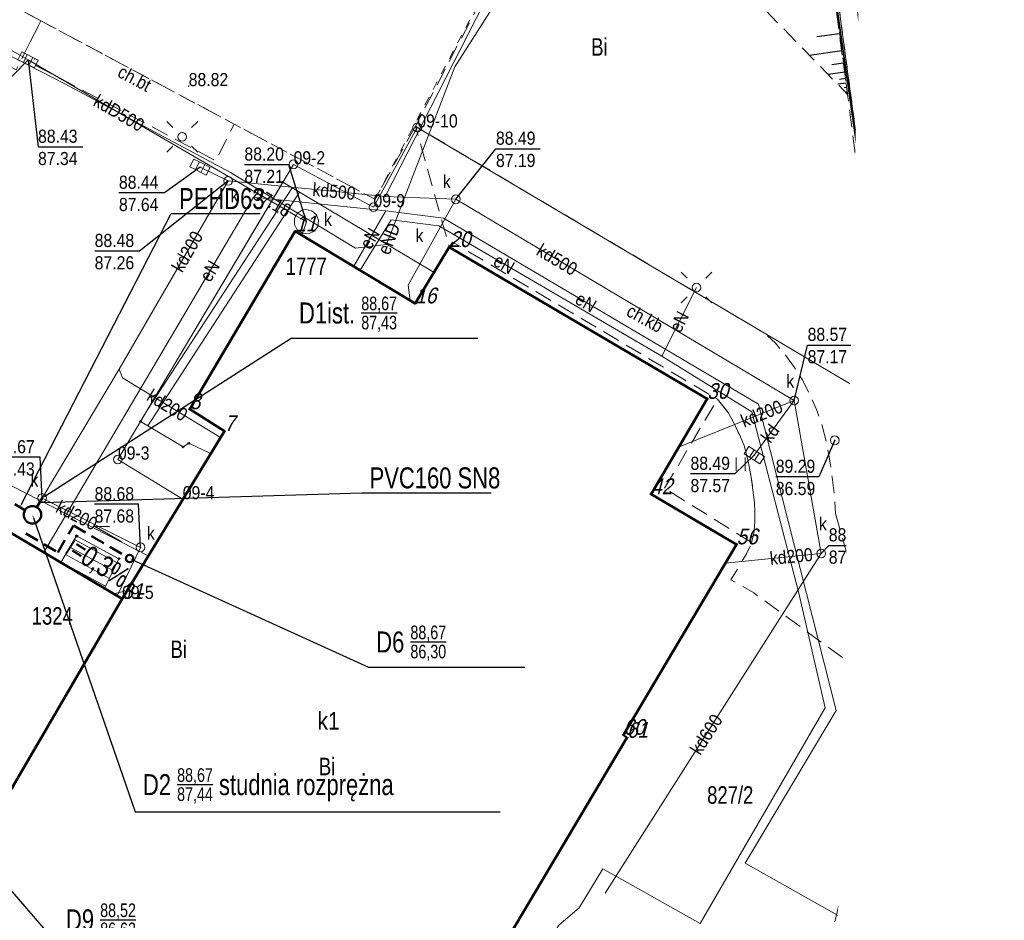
# Model space of a CAD drawing. Header units: metres. Extents: x 5550680 to 5557791, y 5952678 to 5961317.
# Tile 11 of 16: x 5551058 to 5551114, y 5960658 to 5960710. Entities that reach past the tile are written whole.
import ezdxf
from ezdxf import colors
from ezdxf.entities.mleader import LeaderData, LeaderLine
from ezdxf.enums import TextEntityAlignment as Align
from ezdxf.math import Vec2, Vec3

# ---------------------------------------------------------------- set-up
doc = ezdxf.new("R2010")
doc.units = ezdxf.units.M
doc.header["$MEASUREMENT"] = 0
doc.set_wipeout_variables(frame=1)
for name, pattern in [('0.5_0.5', [1, 0.5, -0.5]), ('1.0_0.5', [1.5, 1, -0.5]), ('1.5_0.5', [2, 1.5, -0.5]), ('219-500', [0])]:
    doc.linetypes.add(name, pattern=pattern)
doc.layers.get('0').update_dxf_attribs({"color": 2, "linetype": 'CONTINUOUS', "lineweight": 5})
for name, color, linetype in [('#PUNKTY', 7, 'CONTINUOUS'), ('000 Inne (niezydentyfikowane)', 7, 'CONTINUOUS'), ('202-punkt graniczny', 7, 'CONTINUOUS'), ('202-punkt graniczny-Atr103', 7, 'CONTINUOUS'), ('203-punkt graniczny', 7, 'CONTINUOUS'), ('203-punkt graniczny-Atr103', 7, 'CONTINUOUS'), ('210-oznaczenie konturu użytku gruntowego', 7, 'CONTINUOUS'), ('211-numer działki ewidencyjnej', 7, 'CONTINUOUS'), ('218-kontur użytku gruntowego', 7, 'CONTINUOUS'), ('219-działka ewidencyjna', 7, 'CONTINUOUS'), ('312-budynek ewidencyjny', 7, 'CONTINUOUS'), ('312-oznaczenie budynku ewidencyjnego', 7, 'CONTINUOUS'), ('312-oznaczenie budynku ewidencyjnego-Atr117', 7, 'CONTINUOUS'), ('352-schody', 7, 'CONTINUOUS'), ('chodnik', 7, 'CONTINUOUS'), ('chodnik-Atr17', 7, 'CONTINUOUS'), ('jezdnia', 7, 'CONTINUOUS'), ('kratka ściekowa', 7, 'CONTINUOUS'), ('krawężnik', 7, 'CONTINUOUS'), ('latarnia', 7, 'CONTINUOUS'), ('obszar utwardzony', 7, 'CONTINUOUS'), ('odwodnienie liniowe-Atr17', 7, 'CONTINUOUS'), ('ogrodzenie trwałe', 7, 'CONTINUOUS'), ('pikieta naturalna', 7, 'CONTINUOUS'), ('pikieta naturalna-Atr2', 7, 'CONTINUOUS'), ('pikieta sztuczna', 7, 'CONTINUOUS'), ('pikieta sztuczna-Atr2', 7, 'CONTINUOUS'), ('plac sportowy', 7, 'CONTINUOUS'), ('przewód elektroenergetyczny podziemny', 7, 'CONTINUOUS'), ('przewód elektroenergetyczny podziemny-Atr1', 7, 'CONTINUOUS'), ('przewód gazowy', 7, 'CONTINUOUS'), ('przewód gazowy-Atr1', 7, 'CONTINUOUS'), ('przewód gazowy-Atr6', 7, 'CONTINUOUS'), ('przewód kanalizacyjny', 7, 'CONTINUOUS'), ('przewód kanalizacyjny-Atr1', 7, 'CONTINUOUS'), ('przewód telekomunikacyjny podziemny', 7, 'CONTINUOUS'), ('Punkt budynku', 7, 'CONTINUOUS'), ('Punkt budynku-Atr103', 7, 'CONTINUOUS'), ('Punkt budynku-Atr104', 7, 'CONTINUOUS'), ('rzedna', 7, 'CONTINUOUS'), ('rzedna-Atr2', 7, 'CONTINUOUS'), ('rzedna-Atr3', 7, 'CONTINUOUS'), ('skarpa nieumocniona', 7, 'CONTINUOUS'), ('studnia kanalizacyjna', 7, 'CONTINUOUS'), ('studnia kanalizacyjna-Atr17', 7, 'CONTINUOUS'), ('trawnik', 7, 'CONTINUOUS')]:
    doc.layers.add(name, color=color, linetype=linetype)
doc.layers.add('_drenaż', color=6, linetype='1.0_0.5', lineweight=50)
doc.styles.get("Standard").update_dxf_attribs({"font": 'Working1250', "width": 0.75})
doc.linetypes.add('902-500', pattern='A,3.75,0,[1,ksztalty.shx,S=0.5,R=0,X=0,Y=0],3.75', length=7.5)

# ---------------------------------------------------------------- blocks, each defined once
blk = doc.blocks.new('202')
at = {"color": 0, "linetype": 'Continuous', "lineweight": 0}
blk.add_circle((0, 0), 0.25, dxfattribs=at)
blk = doc.blocks.new('203')
at = {"linetype": 'Continuous', "lineweight": 0}
h = blk.add_hatch(color=0, dxfattribs=at)
edge = h.paths.add_edge_path()
edge.add_arc((0, 0), 0.045, 0, 360)
blk = doc.blocks.new('PUNKTBUD')
at = {"color": 0}
blk.add_circle((0, 0), 0.045, dxfattribs=at)
blk = doc.blocks.new('US05')
at = {"color": 0, "linetype": 'Continuous', "lineweight": 13}
for p, q in [((-0.525, -0.25), (-0.525, 0.25)), ((-0.525, 0.25), (-0.175, 0.25)), ((-0.175, -0.25), (-0.175, 0.25)), ((-0.175, 0.25), (0.175, 0.25)), ((0.175, -0.25), (0.175, 0.25)), ((0.175, 0.25), (0.525, 0.25)), ((0.525, -0.25), (0.525, 0.25)), ((-0.525, -0.25), (-0.175, -0.25)), ((-0.175, -0.25), (0.175, -0.25)), ((0.175, -0.25), (0.525, -0.25))]:
    blk.add_line(p, q, dxfattribs=at)
blk = doc.blocks.new('PW01')
at = {"linetype": 'Continuous', "lineweight": 13}
h = blk.add_hatch(color=0, dxfattribs=at)
edge = h.paths.add_edge_path()
edge.add_arc((0, 0), 0.045, 0, 360)
blk = doc.blocks.new('US15')
at = {"color": 0, "linetype": 'Continuous', "lineweight": 13}
blk.add_circle((0, 0), 0.25, dxfattribs=at)
blk = doc.blocks.new('SM01')
at = {"color": 0, "linetype": 'Continuous', "lineweight": 13}
for p, q in [((-0.53, 0.531), (-0.883, 0.884)), ((0.531, 0.531), (0.884, 0.884)), ((-0.53, -0.53), (-0.883, -0.883)), ((0.531, -0.53), (0.884, -0.883))]:
    blk.add_line(p, q, dxfattribs=at)
blk.add_circle((0, 0), 0.25, dxfattribs=at)
blk = doc.blocks.new('TU04')
at = {"color": 0, "linetype": 'Continuous', "lineweight": 13}
for p, q in [((0, 0), (0, 0.75)), ((0.5, 0), (0.5, 0.75))]:
    blk.add_line(p, q, dxfattribs=at)

msp = doc.modelspace()

# ---------------------------------------------------------------- linework, layer by layer
at = {"layer": '000 Inne (niezydentyfikowane)', "color": 252, "linetype": 'Continuous', "lineweight": 25, "flags": 128}
for points in [[(5551104.85, 5960709.02), (5551103.56, 5960708.84)], [(5551104.98, 5960708.04), (5551103.14, 5960707.78)], [(5551105.08, 5960707.33), (5551104.42, 5960707.24)], [(5551105.15, 5960706.82), (5551104.2, 5960706.69)], [(5551105.2, 5960706.46), (5551104.86, 5960706.41)], [(5551105.23, 5960706.2), (5551104.75, 5960706.13)], [(5551105.27, 5960705.94), (5551105.12, 5960705.92)], [(5551105.3, 5960705.68), (5551105.2, 5960705.67)]]:
    msp.add_lwpolyline(points, dxfattribs=at)
at = {"layer": '218-kontur użytku gruntowego', "color": 252, "linetype": '0.5_0.5', "lineweight": 18, "flags": 128}
for points in [[(5551078.28, 5960699.55), (5551039.02, 5960720.5)], [(5551106.48, 5960698.18), (5551103.47, 5960720.7)], [(5551088.85, 5960719.54), (5551078.28, 5960699.55)], [(5551107.1, 5960688.02), (5551106.48, 5960698.18)], [(5551108.07, 5960671.94), (5551107.1, 5960688.02)], [(5551104.97, 5960650.46), (5551108.07, 5960671.94)]]:
    msp.add_lwpolyline(points, dxfattribs=at)
at = {"layer": '219-działka ewidencyjna', "color": 252, "linetype": '219-500', "lineweight": 18, "flags": 128}
for points in [[(5551106.48, 5960698.18), (5551103.47, 5960720.7)], [(5551078.19, 5960699.1), (5551080.7, 5960703.66)], [(5551080.7, 5960703.66), (5551107.1, 5960688.02)], [(5551063.57, 5960684.67), (5551073.62, 5960701.55)], [(5551073.62, 5960701.55), (5551078.19, 5960699.1)], [(5551106.48, 5960698.18), (5551107.1, 5960688.02)], [(5551108.07, 5960671.94), (5551107.1, 5960688.02)], [(5551063.57, 5960684.67), (5551067.28, 5960682.4)], [(5551063.81, 5960676.7), (5551067.28, 5960682.4)], [(5551056.55, 5960664.3), (5551063.81, 5960676.7)], [(5551108.07, 5960671.94), (5551104.97, 5960650.46)]]:
    msp.add_lwpolyline(points, dxfattribs=at)
at = {"layer": '312-budynek ewidencyjny', "color": 252, "linetype": 'Continuous', "lineweight": 50, "flags": 128}
for points in [[(5551067.68, 5960687.55), (5551073.72, 5960697.72)], [(5551073.72, 5960697.72), (5551080.58, 5960693.6)], [(5551080.58, 5960693.6), (5551082.53, 5960696.82)], [(5551082.53, 5960696.82), (5551097.28, 5960688.14)], [(5551097.28, 5960688.14), (5551094.08, 5960682.69)], [(5551069.66, 5960686.3), (5551067.68, 5960687.55)], [(5551063.81, 5960676.7), (5551069.66, 5960686.3)], [(5551050.87, 5960684.37), (5551063.81, 5960676.7)], [(5551094.08, 5960682.69), (5551098.96, 5960679.82)], [(5551098.96, 5960679.82), (5551092.49, 5960668.93)], [(5551056.74, 5960664.61), (5551063.81, 5960676.7)], [(5551063.81, 5960676.7), (5551056.74, 5960664.61)], [(5551092.69, 5960668.76), (5551082.62, 5960651.82)], [(5551092.49, 5960668.93), (5551092.69, 5960668.76)]]:
    msp.add_lwpolyline(points, dxfattribs=at)
at = {"layer": '352-schody', "color": 252, "linetype": 'Continuous', "lineweight": 18, "flags": 128}
for points in [[(5551081.66, 5960695.36), (5551080.58, 5960693.6), (5551073.72, 5960697.72), (5551067.68, 5960687.55), (5551069.66, 5960686.3), (5551068.86, 5960685.01), (5551067.63, 5960685.6), (5551067.3, 5960685.39), (5551064.87, 5960686.85), (5551073, 5960700.53)], [(5551081.66, 5960695.36), (5551080.58, 5960693.6), (5551073.72, 5960697.72), (5551067.68, 5960687.55), (5551069.66, 5960686.3), (5551068.86, 5960685.01), (5551067.63, 5960685.6), (5551067.3, 5960685.39), (5551064.87, 5960686.85), (5551073, 5960700.53)], [(5551062.8, 5960677.3), (5551060.31, 5960678.78), (5551061.2, 5960680.31), (5551063.63, 5960679)], [(5551062.8, 5960677.3), (5551060.31, 5960678.78), (5551061.2, 5960680.31), (5551063.63, 5960679)]]:
    msp.add_lwpolyline(points, close=True, dxfattribs=at)
for points in [[(5551065.229, 5960687.454), (5551073.53, 5960700.213)], [(5551065.274, 5960686.607), (5551073.96, 5960699.957)], [(5551061.078, 5960680.1), (5551063.519, 5960678.773)], [(5551060.826, 5960679.667), (5551063.3, 5960678.324)], [(5551060.323, 5960678.802), (5551062.861, 5960677.424)], [(5551060.575, 5960679.235), (5551063.08, 5960677.874)]]:
    msp.add_lwpolyline(points, dxfattribs=at)
at = {"layer": '_drenaż', "color": 96, "linetype": 'Continuous', "ltscale": 0.8}
msp.add_line((5551059.24, 5960682.47), (5551058.932, 5960681.944), dxfattribs=at)
at = {"layer": '_drenaż', "color": 3, "ltscale": 0.8}
for p, q in [((5551060.139, 5960679.363), (5551061.03, 5960680.896)), ((5551061.03, 5960680.896), (5551064.061, 5960679.121)), ((5551058.296, 5960680.442), (5551060.139, 5960679.363))]:
    msp.add_line(p, q, dxfattribs=at)
at = {"layer": '_drenaż', "color": 96, "linetype": 'Continuous', "ltscale": 0.8}
msp.add_circle((5551058.68, 5960681.513), 0.5, dxfattribs=at)
at = {"layer": '_drenaż', "color": 3, "linetype": 'ByBlock'}
msp.add_circle((5551064.242, 5960679.015), 0.21, dxfattribs=at)
at = {"layer": 'chodnik', "color": 252, "linetype": '1.0_0.5', "lineweight": 18, "flags": 128}
for points in [[(5551109.17, 5960682.04), (5551106.88, 5960682.01), (5551105.81, 5960701.73), (5551105.32, 5960705.55), (5551103.45, 5960720.13), (5551103.61, 5960720.52), (5551106.85, 5960719.07), (5551106.93, 5960717.67), (5551108.08, 5960717.74), (5551108.28, 5960714.9), (5551108.43, 5960701.73), (5551108.75, 5960688.86)], [(5551059.16, 5960709.76), (5551070.22, 5960703.85), (5551069.17, 5960701.76), (5551058.69, 5960707.3), (5551058.82, 5960707.6), (5551058.22, 5960707.9)], [(5551104.62, 5960681.59), (5551107.49, 5960671.55), (5551099.96, 5960677.04), (5551098.64, 5960677.79), (5551099.54, 5960679.28), (5551099.72, 5960679.67), (5551099.81, 5960679.93), (5551099.91, 5960680.28), (5551099.97, 5960680.59), (5551100.01, 5960681.13), (5551100.01, 5960681.66), (5551099.99, 5960682.22), (5551099.9, 5960682.94), (5551099.8, 5960683.66), (5551099.65, 5960684.48), (5551099.42, 5960685.41), (5551099.19, 5960685.97), (5551098.95, 5960686.48), (5551098.73, 5960686.93), (5551098.51, 5960687.33), (5551097.87, 5960688.12), (5551082.72, 5960697.1), (5551082.53, 5960696.82), (5551080.59, 5960703.73), (5551100.53, 5960691.92), (5551101.19, 5960691.32), (5551101.76, 5960690.63), (5551102.28, 5960689.93), (5551102.73, 5960689.22), (5551103.17, 5960688.34), (5551103.56, 5960687.49), (5551103.82, 5960686.75), (5551104.09, 5960685.73), (5551104.27, 5960684.82), (5551104.43, 5960683.66), (5551104.57, 5960682.55)], [(5551110.27, 5960669.66), (5551110.13, 5960665.8), (5551109.54, 5960659.92), (5551108.89, 5960656.03), (5551108.43, 5960653.96), (5551107.7, 5960652.2), (5551106.51, 5960650.09), (5551099.46, 5960639.32), (5551098.21, 5960640.23), (5551100.64, 5960644.04), (5551101.37, 5960645.26), (5551102.67, 5960647.63), (5551103.31, 5960651.61), (5551103.87, 5960654.67), (5551104.34, 5960657.23), (5551105.92, 5960663.81), (5551107.19, 5960669.68), (5551107.49, 5960671.55), (5551106.88, 5960682.01), (5551109.17, 5960682.04)]]:
    msp.add_lwpolyline(points, close=True, dxfattribs=at)
at = {"layer": 'jezdnia', "color": 252, "linetype": '1.5_0.5', "lineweight": 18, "flags": 128}
for points in [[(5551103.21, 5960725.56), (5551129.83, 5960713.29), (5551127.31, 5960713.3), (5551125.08, 5960713.15), (5551122.33, 5960712.58), (5551119.98, 5960711.17), (5551117.86, 5960708.22), (5551116.98, 5960706.05), (5551115.78, 5960701.48), (5551108.08, 5960717.74), (5551107.5, 5960720.4), (5551106.56, 5960722.34), (5551105.77, 5960723.97)], [(5550937.26, 5960416.18), (5550935.73, 5960414.17), (5550935.03, 5960413.08), (5550934.58, 5960412.13), (5550934.26, 5960411.15), (5550934.26, 5960409.87), (5550934.58, 5960408.43), (5550935.05, 5960407.09), (5550935.65, 5960405.84), (5550936.47, 5960404.56), (5550923.55, 5960414.94), (5550924.55, 5960415.18), (5550926.35, 5960415.83), (5550928.56, 5960417.63), (5550932.31, 5960422.37), (5550946.66, 5960440.43), (5550955.08, 5960451.05), (5550958.1, 5960455.02), (5550960.27, 5960458.39), (5550960.87, 5960459.88), (5550961.19, 5960461.31), (5550961.37, 5960462.27), (5550970.25, 5960472.26), (5550972.29, 5960472.19), (5550974.56, 5960473.32), (5550976.43, 5960474.97), (5550994.6, 5960493.6), (5551000.18, 5960499.35), (5551004.97, 5960504.47), (5551008.23, 5960508.25), (5551016.14, 5960517.77), (5551023.94, 5960527.77), (5551024.69, 5960528.74), (5551025.05, 5960529.22), (5551025.29, 5960529.9), (5551025.22, 5960530.65), (5551024.8, 5960531.2), (5551018.28, 5960535.44), (5551014.77, 5960537.61), (5551018.51, 5960542.73), (5551023.05, 5960539.82), (5551027.62, 5960536.83), (5551028.95, 5960536.1), (5551029.83, 5960536.03), (5551030.9, 5960537.12), (5551042.47, 5960553.48), (5551052.91, 5960569.2), (5551072.44, 5960598.55), (5551096.5, 5960634.85), (5551099.46, 5960639.32), (5551106.51, 5960650.09), (5551107.7, 5960652.2), (5551108.43, 5960653.96), (5551108.89, 5960656.03), (5551109.54, 5960659.92), (5551110.13, 5960665.8), (5551110.27, 5960669.66), (5551109.17, 5960682.04), (5551108.75, 5960688.86), (5551108.43, 5960701.73), (5551108.28, 5960714.9), (5551108.08, 5960717.74), (5551115.78, 5960701.48), (5551115.84, 5960693.22), (5551116.9, 5960692.84), (5551121.65, 5960686.36), (5551121.84, 5960686.14), (5551124.9, 5960680.34), (5551125.47, 5960679.25), (5551126.99, 5960674.28), (5551124.65, 5960673.45), (5551122.14, 5960672.4), (5551120.91, 5960671.41), (5551120.17, 5960670.36), (5551119.77, 5960669.31), (5551120.1, 5960665.31), (5551121.08, 5960661.43), (5551121.69, 5960659.12), (5551122.31, 5960657.6), (5551124.68, 5960652.35), (5551126.83, 5960648.76), (5551128.23, 5960647.3), (5551130.02, 5960645.79), (5551132.47, 5960644.24), (5551134.07, 5960643.9), (5551146.12, 5960643.76), (5551147.84, 5960643.89), (5551148.62, 5960644.2), (5551149.22, 5960644.99), (5551152.03, 5960645.31), (5551155.16, 5960643.8), (5551175.47, 5960643.94), (5551175.13, 5960639.31), (5551155.95, 5960639.38), (5551138.33, 5960639.23), (5551137.98, 5960638.9), (5551137.92, 5960634.3), (5551132.4, 5960632.53), (5551131.65, 5960635.4), (5551130.87, 5960637.28), (5551129.83, 5960639.02), (5551128.52, 5960640.52), (5551126.2, 5960642.5), (5551124.4, 5960643.55), (5551120.66, 5960645.41), (5551119.75, 5960645.86), (5551117.52, 5960646.93), (5551116.01, 5960646.98), (5551114.62, 5960646.36), (5551113.25, 5960644.92), (5551112.05, 5960643.28), (5551107.19, 5960636.08), (5551083.46, 5960600.6), (5551065.49, 5960573.9), (5551051.49, 5960552.97), (5551040.55, 5960536.93), (5551033.05, 5960526.27), (5551028.91, 5960520.62), (5551024.22, 5960514.73), (5551019.55, 5960509.48), (5551014.81, 5960504.34), (5550999.74, 5960488.26), (5550991.19, 5960479.25), (5550979.4, 5960467.08), (5550977.19, 5960464.79), (5550971.9, 5960459.32), (5550968.37, 5960455.38), (5550963.26, 5960449.16), (5550960.17, 5960445.25), (5550951.98, 5960434.99), (5550950.94, 5960433.67), (5550938.64, 5960417.94)]]:
    msp.add_lwpolyline(points, close=True, dxfattribs=at)
at = {"layer": 'krawężnik', "color": 252, "linetype": 'Continuous', "lineweight": 25, "flags": 128}
for points in [[(5551109.17, 5960682.04), (5551108.75, 5960688.86), (5551108.43, 5960701.73), (5551108.28, 5960714.9), (5551108.08, 5960717.74)], [(5551109.17, 5960682.04), (5551110.27, 5960669.66), (5551110.13, 5960665.8), (5551109.54, 5960659.92), (5551108.89, 5960656.03), (5551108.43, 5960653.96), (5551107.7, 5960652.2), (5551106.51, 5960650.09), (5551099.46, 5960639.32)]]:
    msp.add_lwpolyline(points, dxfattribs=at)
at = {"layer": 'obszar utwardzony', "color": 252, "linetype": '1.5_0.5', "lineweight": 18, "flags": 128}
msp.add_lwpolyline([(5551056.45, 5960711.2), (5551059.16, 5960709.76), (5551058.22, 5960707.9), (5551057.75, 5960706.95), (5551055.03, 5960708.4), (5551055.35, 5960709.03)], close=True, dxfattribs=at)
at = {"layer": 'ogrodzenie trwałe', "color": 252, "linetype": '902-500', "lineweight": 35, "flags": 128}
for points in [[(5551106.88, 5960682.01), (5551106.48, 5960698.18), (5551103.25, 5960720.68), (5551076.35, 5960733.47), (5551043.59, 5960748.9), (5551031.19, 5960727.95), (5551027.93, 5960722.3), (5551020.26, 5960709.2), (5551017.83, 5960705.04), (5551017.57, 5960704.8)], [(5551107.49, 5960671.55), (5551106.88, 5960682.01)]]:
    msp.add_lwpolyline(points, dxfattribs=at)
at = {"layer": 'plac sportowy', "color": 252, "linetype": '1.0_0.5', "lineweight": 18, "flags": 128}
msp.add_lwpolyline([(5551080.59, 5960703.73), (5551078.28, 5960699.55), (5551070.22, 5960703.85), (5551059.16, 5960709.76), (5551056.45, 5960711.2), (5551039.02, 5960720.5), (5551049.61, 5960740.46), (5551088.85, 5960719.54)], close=True, dxfattribs=at)
at = {"layer": 'przewód elektroenergetyczny podziemny', "color": 252, "linetype": 'Continuous', "lineweight": 18, "flags": 128}
for points in [[(5551054.24, 5960709.37), (5551050.61, 5960711.22), (5551036.37, 5960718.54), (5551036.14, 5960719.2), (5551036.79, 5960720.83), (5551047.25, 5960738.77), (5551048.74, 5960741.07), (5551089.59, 5960719.74), (5551090.24, 5960719.52), (5551090.29, 5960718.79), (5551082.84, 5960707.12)], [(5551106.9, 5960719.24), (5551106.56, 5960719.05), (5551107.46, 5960712.66), (5551108.32, 5960693.88)], [(5551082.84, 5960707.12), (5551078.94, 5960696.96), (5551077.17, 5960696.76), (5551070.01, 5960701.08), (5551060.54, 5960706.15), (5551054.24, 5960709.37)], [(5551078.89, 5960698.89), (5551071.32, 5960699.68), (5551059.34, 5960679.35)], [(5551077.06, 5960695.72), (5551078.89, 5960698.89)], [(5551105.04, 5960658.45), (5551099.45, 5960661.59), (5551104.66, 5960670.32), (5551100.21, 5960687.83), (5551082.19, 5960698.48), (5551078.89, 5960698.89)], [(5551094.68, 5960690.58), (5551081.94, 5960698.03), (5551079.2, 5960698.37), (5551077.43, 5960695.5)], [(5551116.6, 5960695.13), (5551108.32, 5960693.88)], [(5551094.68, 5960690.58), (5551096.67, 5960694.51)], [(5551032.81, 5960661.48), (5551032.2, 5960660.19), (5551052.08, 5960649.45), (5551067.37, 5960640.37), (5551075.31, 5960635.66), (5551079.81, 5960642.66), (5551088.79, 5960658.04), (5551089.95, 5960659.03), (5551091.32, 5960661.27), (5551096.88, 5960658.14), (5551104.04, 5960670.48), (5551102.53, 5960677.03), (5551099.83, 5960687.39), (5551094.68, 5960690.58)], [(5551107.22, 5960685.74), (5551109, 5960661.5)]]:
    msp.add_lwpolyline(points, dxfattribs=at)
at = {"layer": 'przewód gazowy', "color": 252, "linetype": 'Continuous', "lineweight": 18, "flags": 128}
for points in [[(5551110.37, 5960732.89), (5551104.53, 5960720.54), (5551106.96, 5960702.15), (5551107.88, 5960689.74)], [(5551109.3, 5960730.03), (5551105.65, 5960719.45), (5551107.66, 5960693.77), (5551107.92, 5960689.79), (5551109.8, 5960668.89), (5551102.84, 5960640.4), (5551100.16, 5960634.58), (5551093.43, 5960624.14)], [(5551108.18, 5960689.79), (5551117.41, 5960692.15)], [(5551107.88, 5960689.74), (5551108.18, 5960689.79)], [(5551107.88, 5960689.74), (5551109.35, 5960668.87)]]:
    msp.add_lwpolyline(points, dxfattribs=at)
at = {"layer": 'przewód kanalizacyjny', "color": 252, "linetype": 'Continuous', "lineweight": 18, "flags": 128}
for points in [[(5551058.43, 5960707.52), (5551040.45, 5960717.68), (5551030.59, 5960723.5), (5551030.1, 5960723.79)], [(5551088.85, 5960719.54), (5551088.84, 5960719.23), (5551078.86, 5960699.72)], [(5551111.77, 5960706.05), (5551111.02, 5960718.27), (5551111, 5960718.6)], [(5551058.43, 5960707.52), (5551041.5, 5960690.23)], [(5551074.35, 5960698.27), (5551073.73, 5960698.62), (5551058.43, 5960707.52)], [(5551113.04, 5960650.61), (5551113, 5960650.93), (5551111.77, 5960706.05)], [(5551069.88, 5960700.6), (5551068.27, 5960701.39)], [(5551059.24, 5960682.47), (5551063.64, 5960689.83), (5551069.88, 5960700.6)], [(5551069.88, 5960700.6), (5551078.86, 5960699.72), (5551082.9, 5960699.55)], [(5551082.9, 5960699.55), (5551080.18, 5960694.65), (5551080.29, 5960693.77)], [(5551082.9, 5960699.55), (5551102.26, 5960688.05), (5551103.81, 5960679.3)], [(5551074.35, 5960698.27), (5551074.1, 5960697.49)], [(5551069.44, 5960685.94), (5551063.83, 5960689.35), (5551063.64, 5960689.83)], [(5551102.26, 5960688.05), (5551095.65, 5960685.37)], [(5551102.26, 5960688.05), (5551099.98, 5960684.92)], [(5551051.75, 5960683.85), (5551052.85, 5960685.53), (5551065.31, 5960679.16)], [(5551063.53, 5960676.87), (5551064.86, 5960679.65), (5551059.24, 5960682.47)], [(5551103.81, 5960679.3), (5551091.45, 5960659.88)], [(5551103.81, 5960679.3), (5551098.32, 5960678.75)], [(5551064.1, 5960677.18), (5551063.33, 5960676.99)]]:
    msp.add_lwpolyline(points, dxfattribs=at)
at = {"layer": 'przewód telekomunikacyjny podziemny', "color": 252, "linetype": 'Continuous', "lineweight": 18, "flags": 128}
for points in [[(5551112.37, 5960695.61), (5551110.8, 5960710.36), (5551111.7, 5960712.95), (5551113.12, 5960716.41), (5551114.39, 5960721.52), (5551114.68, 5960730.59), (5551093.38, 5960740), (5551082.19, 5960745.05)], [(5551133.58, 5960625.27), (5551133.27, 5960634.4), (5551131.41, 5960640.33), (5551126.96, 5960648.87), (5551123.91, 5960659.24), (5551120.03, 5960671.41), (5551115.28, 5960687.17), (5551112.37, 5960695.61)]]:
    msp.add_lwpolyline(points, dxfattribs=at)
at = {"layer": 'rzedna-Atr2', "color": 252, "flags": 128}
for points in [[(5551058.43, 5960707.52), (5551059, 5960702.55), (5551061.569, 5960702.55)], [(5551111.77, 5960706.05), (5551113.77, 5960707.05), (5551116.302, 5960707.05)], [(5551082.9, 5960699.55), (5551085.2, 5960702.44), (5551087.737, 5960702.44)], [(5551068.27, 5960701.39), (5551066.23, 5960699.92), (5551063.629, 5960699.92)], [(5551074.35, 5960698.27), (5551073.34, 5960701.53), (5551070.808, 5960701.53)], [(5551069.88, 5960700.6), (5551064.81, 5960696.59), (5551062.241, 5960696.59)], [(5551102.26, 5960688.05), (5551103.03, 5960691.22), (5551105.572, 5960691.22)], [(5551104.58, 5960685.77), (5551103.68, 5960683.68), (5551101.207, 5960683.68)], [(5551059.24, 5960682.47), (5551059.12, 5960684.8), (5551056.551, 5960684.8)], [(5551099.98, 5960684.92), (5551098.87, 5960683.85), (5551096.328, 5960683.85)], [(5551064.86, 5960679.65), (5551064.74, 5960682.11), (5551062.235, 5960682.11)], [(5551103.81, 5960679.3), (5551104.24, 5960679.76), (5551106.745, 5960679.76)]]:
    msp.add_lwpolyline(points, dxfattribs=at)
at = {"layer": 'skarpa nieumocniona', "color": 252, "linetype": '1.0_0.5', "lineweight": 18, "flags": 128}
msp.add_lwpolyline([(5551103.25, 5960720.68), (5551105.32, 5960705.55), (5551100.01, 5960710.98), (5551095.64, 5960715.4), (5551092.02, 5960719.68), (5551044.22, 5960744.2), (5551031.19, 5960727.95), (5551043.59, 5960748.9), (5551076.35, 5960733.47)], close=True, dxfattribs=at)
msp.add_lwpolyline([(5551103.25, 5960720.68), (5551105.32, 5960705.55), (5551100.01, 5960710.98), (5551095.64, 5960715.4), (5551092.02, 5960719.68), (5551044.22, 5960744.2), (5551031.19, 5960727.95), (5551043.59, 5960748.9), (5551076.35, 5960733.47)], close=True, dxfattribs=at)
at = {"layer": 'studnia kanalizacyjna', "color": 252, "linetype": 'Continuous', "lineweight": 18, "flags": 128}
msp.add_lwpolyline([(5551074.33, 5960698.97), (5551074.67, 5960698.9), (5551074.93, 5960698.67), (5551075.05, 5960698.34), (5551075, 5960698), (5551074.79, 5960697.72), (5551074.47, 5960697.58), (5551074.13, 5960697.61), (5551073.83, 5960697.8), (5551073.67, 5960698.11), (5551073.67, 5960698.45), (5551073.85, 5960698.75), (5551074.14, 5960698.94)], close=True, dxfattribs=at)
at = {"layer": 'trawnik', "color": 252, "linetype": '1.0_0.5', "lineweight": 18}
for p, q in [((5551094.85, 5960683.03), (5551097.87, 5960688.12)), ((5551097.87, 5960688.12), (5551098.51, 5960687.33)), ((5551098.51, 5960687.33), (5551098.73, 5960686.93)), ((5551098.73, 5960686.93), (5551098.95, 5960686.48)), ((5551098.95, 5960686.48), (5551099.19, 5960685.97)), ((5551099.19, 5960685.97), (5551099.42, 5960685.41)), ((5551099.42, 5960685.41), (5551099.65, 5960684.48)), ((5551099.65, 5960684.48), (5551099.8, 5960683.66)), ((5551099.8, 5960683.66), (5551099.9, 5960682.94)), ((5551099.81, 5960679.93), (5551094.85, 5960683.03)), ((5551099.9, 5960682.94), (5551099.99, 5960682.22)), ((5551099.99, 5960682.22), (5551100.01, 5960681.66)), ((5551100.01, 5960681.66), (5551100.01, 5960681.13)), ((5551100.01, 5960681.13), (5551099.97, 5960680.59)), ((5551099.97, 5960680.59), (5551099.91, 5960680.28)), ((5551099.91, 5960680.28), (5551099.81, 5960679.93))]:
    msp.add_line(p, q, dxfattribs=at)

# ---------------------------------------------------------------- block references
at = {"layer": '202-punkt graniczny', "color": 252, "linetype": 'Continuous', "lineweight": 18}
for p in [(5551080.7, 5960703.66), (5551073.62, 5960701.55), (5551078.19, 5960699.1), (5551106.48, 5960698.18), (5551107.1, 5960688.02), (5551063.57, 5960684.67), (5551108.07, 5960671.94)]:
    msp.add_blockref('202', p, dxfattribs=at)
at = {"layer": '203-punkt graniczny', "color": 252, "linetype": 'Continuous', "lineweight": 18}
for p in [(5551067.28, 5960682.4), (5551063.81, 5960676.7)]:
    msp.add_blockref('203', p, dxfattribs=at)
at = {"layer": 'kratka ściekowa', "color": 252, "linetype": 'Continuous', "lineweight": 18}
for p, rotation in [((5551058.43, 5960707.52), 334.068), ((5551068.27, 5960701.39), 332.592), ((5551099.98, 5960684.92), 327.804)]:
    msp.add_blockref('US05', p, dxfattribs=dict(at, rotation=rotation))
at = {"layer": 'latarnia', "color": 252, "linetype": 'Continuous', "lineweight": 18}
for p in [(5551067.25, 5960703.12), (5551096.67, 5960694.51), (5551107.22, 5960685.74)]:
    msp.add_blockref('SM01', p, dxfattribs=at)
at = {"layer": 'pikieta naturalna', "color": 252, "linetype": 'Continuous', "lineweight": 13}
msp.add_blockref('PW01', (5551112.23, 5960692.64), dxfattribs=at)
at = {"layer": 'pikieta sztuczna', "color": 252, "linetype": 'Continuous', "lineweight": 13}
for p in [(5551067.62, 5960706.02), (5551110.02, 5960673.94)]:
    msp.add_blockref('PW01', p, dxfattribs=at)
at = {"layer": 'Punkt budynku', "color": 252, "linetype": 'Continuous', "lineweight": 18}
for p in [(5551073, 5960700.53), (5551073.72, 5960697.72), (5551082.53, 5960696.82), (5551081.66, 5960695.36), (5551080.58, 5960693.6), (5551097.28, 5960688.14), (5551067.68, 5960687.55), (5551064.87, 5960686.85), (5551069.66, 5960686.3), (5551067.63, 5960685.6), (5551067.3, 5960685.39), (5551068.86, 5960685.01), (5551094.08, 5960682.69), (5551061.2, 5960680.31), (5551098.96, 5960679.82), (5551060.31, 5960678.78), (5551063.63, 5960679), (5551062.8, 5960677.3), (5551063.81, 5960676.7), (5551092.49, 5960668.93), (5551092.69, 5960668.76)]:
    msp.add_blockref('PUNKTBUD', p, dxfattribs=at)
at = {"layer": 'rzedna', "color": 252, "linetype": 'Continuous', "lineweight": 18}
for p, rotation in [((5551058.43, 5960707.52), 334.068), ((5551111.77, 5960706.05), 57.29599999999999), ((5551068.27, 5960701.39), 332.592), ((5551099.98, 5960684.92), 327.804)]:
    msp.add_blockref('PW01', p, dxfattribs=dict(at, rotation=rotation))
for p in [(5551069.88, 5960700.6), (5551082.9, 5960699.55), (5551073.73, 5960698.62), (5551074.35, 5960698.27), (5551112.37, 5960695.61), (5551108.18, 5960689.79), (5551102.26, 5960688.05), (5551104.58, 5960685.77), (5551059.24, 5960682.47), (5551064.86, 5960679.65), (5551103.81, 5960679.3)]:
    msp.add_blockref('PW01', p, dxfattribs=at)
at = {"layer": 'studnia kanalizacyjna', "color": 252, "linetype": 'Continuous', "lineweight": 18, "rotation": 57.29599999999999}
msp.add_blockref('US15', (5551111.77, 5960706.05), dxfattribs=at)
at = {"layer": 'studnia kanalizacyjna', "color": 252, "linetype": 'Continuous', "lineweight": 18}
for p in [(5551069.88, 5960700.6), (5551082.9, 5960699.55), (5551102.26, 5960688.05), (5551104.58, 5960685.77), (5551059.24, 5960682.47), (5551064.86, 5960679.65), (5551103.81, 5960679.3)]:
    msp.add_blockref('US15', p, dxfattribs=at)
at = {"layer": 'trawnik', "color": 252, "linetype": 'Continuous', "lineweight": 18}
msp.add_blockref('TU04', (5551098.949, 5960684.029), dxfattribs=at)

# ---------------------------------------------------------------- texts
at = {"layer": '202-punkt graniczny-Atr103', "color": 252, "width": 0.9}
for s, p in [('09-10', (5551080.7, 5960703.66)), ('09-2', (5551073.62, 5960701.55)), ('09-9', (5551078.19, 5960699.1)), ('09-11907', (5551106.48, 5960698.18)), ('09-1', (5551107.1, 5960688.02)), ('09-3', (5551063.57, 5960684.67)), ('09-11909', (5551108.07, 5960671.94))]:
    msp.add_text(s, height=0.75, dxfattribs=at).set_placement(p)
at = {"layer": '203-punkt graniczny-Atr103', "color": 252, "width": 0.9}
for s, p in [('09-4', (5551067.28, 5960682.4)), ('09-5', (5551063.81, 5960676.7))]:
    msp.add_text(s, height=0.75, dxfattribs=at).set_placement(p)
at = {"layer": '210-oznaczenie konturu użytku gruntowego', "color": 252, "linetype": 'Continuous', "lineweight": 18, "width": 0.79}
for p in [(5551090.65, 5960707.76), (5551066.58, 5960673.32), (5551075.07, 5960666.62)]:
    msp.add_text('Bi', height=1, dxfattribs=at).set_placement(p)
at = {"layer": '211-numer działki ewidencyjnej', "color": 252, "linetype": 'Continuous', "lineweight": 18, "width": 0.79}
msp.add_text('827/2', height=1, dxfattribs=at).set_placement((5551097.28, 5960665.99), align=Align.TOP_LEFT)
at = {"layer": '312-oznaczenie budynku ewidencyjnego', "color": 252, "linetype": 'Continuous', "lineweight": 18, "width": 0.79}
for s, p in [('1777', (5551073.17, 5960695.22)), ('1324', (5551058.64, 5960675.23))]:
    msp.add_text(s, height=1, dxfattribs=at).set_placement(p)
at = {"layer": '312-oznaczenie budynku ewidencyjnego-Atr117', "color": 252, "width": 0.9}
msp.add_text('k1', height=1, dxfattribs=at).set_placement((5551075.62, 5960669.73), align=Align.MIDDLE_CENTER)
at = {"layer": 'chodnik-Atr17', "color": 252, "width": 0.9}
msp.add_text('ch.bt', height=0.75, rotation=-28.118, dxfattribs=at).set_placement((5551063.84, 5960707.26), align=Align.TOP_LEFT)
for s, rotation, p in [('ch.kb', 331.312, (5551093.72, 5960692.74)), ('ch.bt', 81.571, (5551107.46, 5960659.51))]:
    msp.add_text(s, height=0.75, rotation=rotation, dxfattribs=at).set_placement(p, align=Align.MIDDLE_CENTER)
at = {"layer": 'odwodnienie liniowe-Atr17', "color": 252, "width": 0.9}
msp.add_text('k', height=0.75, dxfattribs=at).set_placement((5551080.6, 5960697.1))
at = {"layer": 'pikieta naturalna-Atr2', "color": 252, "width": 0.9}
msp.add_text('89.7', height=0.75, dxfattribs=at).set_placement((5551112.23, 5960692.64))
at = {"layer": 'pikieta sztuczna-Atr2', "color": 252, "width": 0.9}
msp.add_text('88.82', height=0.75, dxfattribs=at).set_placement((5551067.62, 5960706.02))
msp.add_text('88.82', height=0.75, rotation=276.263, dxfattribs=at).set_placement((5551110.02, 5960673.94))
at = {"layer": 'przewód elektroenergetyczny podziemny-Atr1', "color": 252, "width": 0.9}
for s, rotation, p in [('eND', 271.006, (5551107.74, 5960706.69)), ('eND', 69, (5551079.071, 5960697.3)), ('eN', 60.002, (5551077.975, 5960697.305)), ('eN', 329.682, (5551085.663, 5960695.853)), ('eND', 8.584, (5551110.45, 5960694.2)), ('eN', 63.144, (5551095.675, 5960692.545))]:
    msp.add_text(s, height=0.75, rotation=rotation, dxfattribs=at).set_placement(p, align=Align.MIDDLE_CENTER)
for s, rotation, p in [('eN', 59.498, (5551068.53, 5960694.95)), ('eN', -30.583, (5551089.85, 5960693.96)), ('eNA', 274.199, (5551108.51, 5960668.11))]:
    msp.add_text(s, height=0.75, rotation=rotation, dxfattribs=at).set_placement(p, align=Align.MIDDLE_LEFT)
at = {"layer": 'przewód gazowy-Atr1', "color": 252, "width": 0.9}
for s, rotation, p in [('gs63', 14.343, (5551111.836, 5960690.725)), ('gs125', 274.029, (5551108.268, 5960684.236))]:
    msp.add_text(s, height=0.75, rotation=rotation, dxfattribs=at).set_placement(p, align=Align.MIDDLE_LEFT)
for s, rotation, p in [('gs125', 9.462, (5551108.03, 5960689.765)), ('gsD150-niecz.', -84.86, (5551109.179, 5960675.788))]:
    msp.add_text(s, height=0.75, rotation=rotation, dxfattribs=at).set_placement(p, align=Align.MIDDLE_CENTER)
at = {"layer": 'przewód gazowy-Atr6', "color": 252, "width": 0.903}
msp.add_text('nieczynny', height=1.75, rotation=76.272, dxfattribs=at).set_placement((5551108.02, 5960661.6), align=Align.MIDDLE_LEFT)
at = {"layer": 'przewód kanalizacyjny-Atr1', "color": 252, "width": 0.9}
for s, rotation, p in [('kdD500', -30.186, (5551063.635, 5960704.492)), ('ksD300', -88.722, (5551112.389, 5960678.329))]:
    msp.add_text(s, height=0.75, rotation=rotation, dxfattribs=at).set_placement(p, align=Align.MIDDLE_CENTER)
for s, rotation, p in [('kd500', 354.403, (5551074.712, 5960700.126)), ('kd200', 59.912, (5551066.925, 5960695.501)), ('kd500', -30.711, (5551087.64, 5960696.73)), ('kd200', -31.322, (5551065.35, 5960688.42)), ('kd200', 22.07, (5551099.26, 5960686.83)), ('kd', 53.929, (5551100.6, 5960685.78)), ('kd200', -26.647, (5551060.12, 5960682.03)), ('kd200', 5.721, (5551100.87, 5960679.01)), ('kd600', 57.525, (5551096.57, 5960667.92))]:
    msp.add_text(s, height=0.75, rotation=rotation, dxfattribs=at).set_placement(p, align=Align.MIDDLE_LEFT)
at = {"layer": 'Punkt budynku-Atr103', "color": 252, "oblique": 15, "width": 0.9}
for s, p in [('11', (5551073.72, 5960697.72)), ('20', (5551082.53, 5960696.82)), ('16', (5551080.58, 5960693.6)), ('30', (5551097.28, 5960688.14)), ('8', (5551067.68, 5960687.55)), ('7', (5551069.66, 5960686.3)), ('42', (5551094.08, 5960682.69)), ('56', (5551098.96, 5960679.82)), ('60', (5551092.49, 5960668.93)), ('61', (5551092.69, 5960668.76))]:
    msp.add_text(s, height=0.9, dxfattribs=at).set_placement(p)
at = {"layer": 'Punkt budynku-Atr104', "color": 252, "oblique": 15, "width": 0.9}
msp.add_text('31', height=0.9, dxfattribs=at).set_placement((5551063.81, 5960676.7))
at = {"layer": 'rzedna-Atr2', "color": 252, "width": 0.9}
for s, p in [('90.40', (5551113.77, 5960707.058)), ('88.43', (5551059, 5960702.558)), ('88.49', (5551085.2, 5960702.447)), ('88.20', (5551070.808, 5960701.538)), ('88.44', (5551063.629, 5960699.928)), ('88.48', (5551062.241, 5960696.598)), ('88.57', (5551103.03, 5960691.228)), ('88.67', (5551056.551, 5960684.808)), ('88.49', (5551096.328, 5960683.857)), ('89.29', (5551101.207, 5960683.688)), ('88.68', (5551062.235, 5960682.118)), ('88.65', (5551104.24, 5960679.768))]:
    msp.add_text(s, height=0.75, dxfattribs=at).set_placement(p, align=Align.BOTTOM_LEFT)
for s, rotation, p in [('87.18', -29.698, (5551071.42, 5960699.94)), ('87.1', -83.925, (5551112.05, 5960698.66)), ('88.70', 14.343, (5551108.98, 5960689.99))]:
    msp.add_text(s, height=0.75, rotation=rotation, dxfattribs=at).set_placement(p, align=Align.MIDDLE_LEFT)
at = {"layer": 'rzedna-Atr3', "color": 252, "width": 0.9}
for s, p in [('87.08', (5551113.77, 5960705.782)), ('87.34', (5551059, 5960701.283)), ('87.19', (5551085.2, 5960701.172)), ('87.21', (5551070.808, 5960700.263)), ('87.64', (5551063.629, 5960698.652)), ('87.26', (5551062.241, 5960695.322)), ('87.17', (5551103.03, 5960689.952)), ('87.43', (5551056.551, 5960683.532)), ('87.57', (5551096.328, 5960682.582)), ('86.59', (5551101.207, 5960682.413)), ('87.68', (5551062.235, 5960680.843)), ('87.16', (5551104.24, 5960678.492))]:
    msp.add_text(s, height=0.75, dxfattribs=at).set_placement(p, align=Align.BOTTOM_LEFT)
at = {"layer": 'studnia kanalizacyjna-Atr17', "color": 252, "width": 0.9}
for p in [(5551110.77, 5960706.02), (5551106.26, 5960685.36)]:
    msp.add_text('k', height=0.75, dxfattribs=at).set_placement(p, align=Align.RIGHT)
for p in [(5551082.16, 5960700.19), (5551075.36, 5960698.03), (5551101.81, 5960688.78), (5551103.68, 5960680.62), (5551065.23, 5960680.08)]:
    msp.add_text('k', height=0.75, dxfattribs=at).set_placement(p)
for p in [(5551070.02, 5960699.76), (5551058.57, 5960683.49)]:
    msp.add_text('k', height=0.75, dxfattribs=at).set_placement(p, align=Align.MIDDLE_LEFT)

# ---------------------------------------------------------------- next in the draw order: wipeouts: each hides what was drawn before it
at = {"ltscale": 0.8}
for points in [[(5551107.253, 5960767.986), (5551202.253, 5960766.986), (5551202.253, 5960590.986), (5551103.253, 5960591.986)], [(5551085.293, 5960758.508), (5551083.693, 5960752.356), (5550999.063, 5960752.356), (5550999.063, 5960609.956), (5551102.063, 5960609.956), (5551102.063, 5960606.906), (5550986.563, 5960606.906), (5550986.563, 5960755.406)]]:
    msp.add_wipeout(points, dxfattribs=at).dxf.layer = '_drenaż'

# ---------------------------------------------------------------- next in the draw order: linework, layer by layer
at = {"layer": '_drenaż', "color": 96, "linetype": 'Continuous', "ltscale": 0.8}
msp.add_line((5551057.682, 5960682.125), (5551058.254, 5960681.775), dxfattribs=at)
at = {"layer": '_drenaż', "color": 7, "linetype": 'Continuous', "lineweight": 30, "ltscale": 0.8}
for q in [(5551063.758, 5960679.979), (5551063.094, 5960680.851)]:
    msp.add_line((5551062.234, 5960680.86), q, dxfattribs=at)

# ---------------------------------------------------------------- next in the draw order: texts
at = {"layer": '#PUNKTY', "lineweight": 5, "ltscale": 0.8, "insert": (5551064.401, 5960678.293), "char_height": 1.2, "attachment_point": 3, "rotation": 327.6526}
msp.add_mtext('\\fArial|b0|i0;\\A1;i=0,3%', dxfattribs=at)

# ---------------------------------------------------------------- next in the draw order: leaders
at = {"layer": '#PUNKTY', "lineweight": 5, "ltscale": 0.8}
ml = msp.add_multileader_mtext('Standard', dxfattribs=at)
ml.set_content('\\fArial|b0|i0;\\A1;PEHD63')
ml.set_leader_properties()
ml.build(insert=Vec2(0, 0))
ml.multileader.update_dxf_attribs({"text_left_attachment_type": 5, "text_right_attachment_type": 5, "dogleg_length": 0.36, "arrow_head_size": 0.18})
ctx = ml.context
ctx.base_point, ctx.char_height, ctx.arrow_head_size, ctx.landing_gap_size, ctx.plane_origin = Vec3(5551066.978, 5960698.744), 1.2, 0.18, 0.09, Vec3(-16.868, 24.897)
ctx.left_attachment, ctx.right_attachment = 5, 5
notes = []
notes.append((ctx, [(0, (1, 1, 0), (5551066.618, 5960698.744), (1, 0), 0.36, [(0, [(5551057.968, 5960681.95)], 0, [])])]))
ctx.mtext.insert = Vec3(5551067.068, 5960700.189)
ml = msp.add_multileader_mtext('Standard', dxfattribs=at)
ml.set_content('\\fArial|b0|i0;\\A1;D1ist. \\H0.65x;\\S88,67/87,43;')
ml.set_leader_properties()
ml.build(insert=Vec2(0, 0))
ml.multileader.update_dxf_attribs({"text_left_attachment_type": 5, "text_right_attachment_type": 5, "dogleg_length": 0.36, "arrow_head_size": 0.18})
ctx = ml.context
ctx.base_point, ctx.char_height, ctx.arrow_head_size, ctx.landing_gap_size = Vec3(5551073.84, 5960691.613), 1.2, 0.18, 0.09
ctx.left_attachment, ctx.right_attachment = 5, 5
notes.append((ctx, [(0, (1, 1, 0), (5551073.48, 5960691.613), (1, 0), 0.36, [(0, [(5551059.24, 5960682.47)], 0, [])])]))
ctx.mtext.insert = Vec3(5551073.93, 5960693.987)
ml = msp.add_multileader_mtext('Standard', dxfattribs=at)
ml.set_content('\\fArial|b0|i0;\\A1;PVC160 SN8')
ml.set_leader_properties()
ml.build(insert=Vec2(0, 0))
ml.multileader.update_dxf_attribs({"text_left_attachment_type": 5, "text_right_attachment_type": 5, "dogleg_length": 0.36, "arrow_head_size": 0.18})
ctx = ml.context
ctx.base_point, ctx.char_height, ctx.arrow_head_size, ctx.landing_gap_size, ctx.plane_origin = Vec3(5551077.879, 5960682.761), 1.2, 0.18, 0.09, Vec3(-6.467, 2.715)
ctx.left_attachment, ctx.right_attachment = 5, 5
notes.append((ctx, [(0, (1, 1, 0), (5551077.519, 5960682.761), (1, 0), 0.36, [(0, [(5551059.086, 5960682.207)], 0, [])])]))
ctx.mtext.insert = Vec3(5551077.969, 5960684.222)
ml = msp.add_multileader_mtext('Standard', dxfattribs=at)
ml.set_content('\\fArial|b0|i0;\\A1;D2 {\\H0.65x;\\S88,67/87,44;} studnia rozpr\\fArial|b0|i0|c238;ężna')
ml.set_leader_properties()
ml.build(insert=Vec2(0, 0))
ml.multileader.update_dxf_attribs({"text_left_attachment_type": 5, "text_right_attachment_type": 5, "dogleg_length": 0.36, "arrow_head_size": 0.18})
ctx = ml.context
ctx.base_point, ctx.char_height, ctx.arrow_head_size, ctx.landing_gap_size, ctx.plane_origin = Vec3(5551064.912, 5960664.534), 1.2, 0.18, 0.09, Vec3(-18.934, -9.312)
ctx.left_attachment, ctx.right_attachment = 5, 5
notes.append((ctx, [(0, (1, 1, 0), (5551064.552, 5960664.534), (1, 0), 0.36, [(0, [(5551058.68, 5960681.513)], 0, [])])]))
ctx.mtext.insert = Vec3(5551065.002, 5960667.019)
ml = msp.add_multileader_mtext('Standard', dxfattribs=at)
ml.set_content('\\fArial|b0|i0;\\A1;D6 \\H0.65x;\\S88,67/86,30;')
ml.set_leader_properties()
ml.build(insert=Vec2(0, 0))
ml.multileader.update_dxf_attribs({"text_left_attachment_type": 5, "text_right_attachment_type": 5, "dogleg_length": 0.36, "arrow_head_size": 0.18})
ctx = ml.context
ctx.base_point, ctx.char_height, ctx.arrow_head_size, ctx.landing_gap_size, ctx.plane_origin = Vec3(5551078.259, 5960672.802), 1.2, 0.18, 0.09, Vec3(-5.587, -1.044)
ctx.left_attachment, ctx.right_attachment = 5, 5
notes.append((ctx, [(0, (1, 1, 0), (5551077.899, 5960672.802), (1, 0), 0.36, [(0, [(5551064.242, 5960679.015)], 0, [])])]))
ctx.mtext.insert = Vec3(5551078.349, 5960675.176)
ml = msp.add_multileader_mtext('Standard', dxfattribs=at)
ml.set_content('\\fArial|b0|i0;\\A1;D9 \\H0.65x;\\S88,52/86,62;')
ml.set_leader_properties()
ml.build(insert=Vec2(0, 0))
ml.multileader.update_dxf_attribs({"text_left_attachment_type": 5, "text_right_attachment_type": 5, "dogleg_length": 0.36, "arrow_head_size": 0.18})
ctx = ml.context
ctx.base_point, ctx.char_height, ctx.arrow_head_size, ctx.landing_gap_size, ctx.plane_origin = Vec3(5551060.509, 5960656.915), 1.2, 0.18, 0.09, Vec3(-23.338, -16.931)
ctx.left_attachment, ctx.right_attachment = 5, 5
notes.append((ctx, [(0, (1, 1, 0), (5551060.149, 5960656.915), (1, 0), 0.36, [(0, [(5551051.557, 5960666.823)], 0, [])])]))
ctx.mtext.insert = Vec3(5551060.599, 5960659.289)
for ctx, leaders in notes:
    for number, flags, end, landing, length, lines in leaders:
        leader = LeaderData()
        leader.index, (leader.has_last_leader_line, leader.has_dogleg_vector, leader.attachment_direction) = number, flags
        leader.last_leader_point, leader.dogleg_vector, leader.dogleg_length = Vec3(end), Vec3(landing), length
        for number, points, colour, breaks in lines:
            line = LeaderLine()
            line.index, line.vertices, line.color, line.breaks = number, Vec3.list(points), colors.encode_raw_color(colour), breaks
            leader.lines.append(line)
        ctx.leaders.append(leader)

doc.saveas('drawing.dxf')
